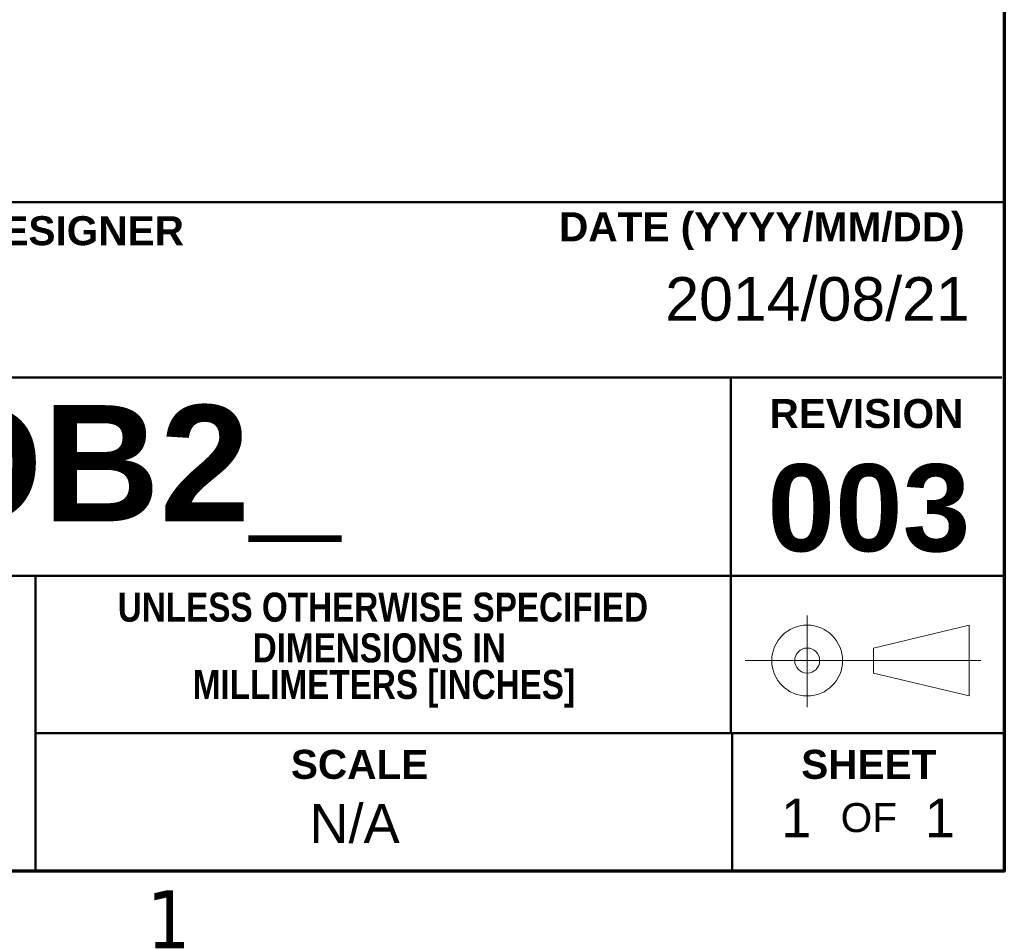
# Model space of a CAD drawing. Header units: inches. Extents: x 0.1 to 16.9, y 0.4 to 10.6.
# Tile 22 of 25: x 14.6 to 16.6, y 0.5 to 2.4. Entities that reach past the tile are written whole.
import ezdxf

# ---------------------------------------------------------------- set-up
doc = ezdxf.new("R2010")
doc.units = ezdxf.units.IN
doc.header["$MEASUREMENT"] = 0
doc.layers.add('Border (ANSI)', color=7, linetype='Continuous', lineweight=70)
doc.layers.add('Title (ANSI)', color=7, linetype='Continuous', lineweight=50)
doc.layers.add('FORMAT', color=5, linetype='Continuous', lineweight=25, true_color=0x0000ff)
doc.styles.add('Note Text (ANSI)', font='tahoma.ttf')
doc.styles.add('Text Style107', font='arialbd.ttf')
doc.styles.add('Text Style109', font='arialbd.ttf')
doc.styles.add('Text Style47', font='ARIALN.TTF')
doc.styles.add('Text Style50', font='arial.ttf')
doc.styles.add('Text Style55', font='arial.ttf')
doc.styles.add('Text Style59', font='arial.ttf')

# ---------------------------------------------------------------- blocks, each defined once
blk = doc.blocks.new('Borders Default Border')
at = {"layer": 'Border (ANSI)', "flags": 128}
blk.add_lwpolyline([(0.38, 0.62), (0.38, 10.38), (16.62, 10.38), (16.62, 0.62), (0.38, 0.62)], dxfattribs=at)
at = {"layer": 'Border (ANSI)', "insert": (14.8479, 0.46), "char_height": 0.12, "attachment_point": 7, "style": 'Note Text (ANSI)'}
blk.add_mtext('1', dxfattribs=at)
blk = doc.blocks.new('Title Blocks ICD TITLE BLOCK MM CUSTOMER')
at = {"layer": 'FORMAT', "color": 7, "linetype": 'Continuous', "lineweight": 5}
for p, q in [((10.854, 7.7199), (10.854, 7.5304)), ((10.991, 7.6528), (11.189, 7.7002)), ((11.189, 7.7002), (11.189, 7.5538)), ((10.991, 7.6528), (10.991, 7.6012)), ((11.2126, 7.627), (10.7256, 7.627)), ((10.991, 7.6012), (11.189, 7.5538))]:
    blk.add_line(p, q, dxfattribs=at)
for radius in [0.0732, 0.0258]:
    blk.add_circle((10.854, 7.627), radius, dxfattribs=at)
at = {"layer": 'Title (ANSI)'}
for p, q in [((3.2614, 8.5744), (11.2614, 8.5744)), ((11.2614, 8.5744), (11.2614, 7.4772)), ((3.2614, 8.212), (11.2564, 8.212)), ((10.6964, 8.2122), (10.6964, 7.4772)), ((7.2663, 7.8022), (11.2614, 7.8022)), ((9.2591, 7.1922), (9.2591, 7.8022)), ((9.2591, 7.4772), (11.2614, 7.4772)), ((10.6991, 7.4771), (10.6991, 7.1921)), ((11.2614, 7.1921), (3.2614, 7.1921))]:
    blk.add_line(p, q, dxfattribs=at)
at = {"layer": 'Title (ANSI)', "char_height": 0.06, "style": 'Note Text (ANSI)'}
for s, insert, width, attachment_point in [('\\fArial|b1|i0;\\H0.0600;DRAFTER/DESIGNER', (8.7045, 8.5144), 0.861768, 4), ('\\fArial|b1|i0;\\H0.0600;DATE (YYYY/MM/DD)', (11.1793, 8.5144), 0.838354, 6), ('\\fArial Narrow|b1|i0;\\H0.0600;DIMENSIONS IN', (9.9696, 7.6528), 0.838354, 5), ('\\fArial Narrow|b1|i0;\\H0.0600; MILLIMETERS [INCHES]', (9.9696, 7.5686), 0.838354, 5)]:
    blk.add_mtext(s, dxfattribs=dict(at, insert=insert, width=width, attachment_point=attachment_point))
at = {"layer": 'Title (ANSI)', "char_height": 0.06, "attachment_point": 5, "style": 'Note Text (ANSI)'}
for s, insert in [('\\fArial|b1|i0;\\H0.0600;REVISION', (10.9764, 8.137)), ('\\fArial Narrow|b1|i0;\\H0.0600;UNLESS OTHERWISE SPECIFIED', (9.9772, 7.737)), ('\\fArial|b1|i0;\\H0.0600;SCALE', (9.929, 7.4121)), ('\\fArial|b1|i0;\\H0.0600;SHEET', (10.9814, 7.4121)), ('\\fArial|b0|i0;\\H0.0600;OF', (10.9814, 7.3021))]:
    blk.add_mtext(s, dxfattribs=dict(at, insert=insert))
at = {"layer": 'Title (ANSI)'}
for tag, p, height, style in [('<TITLE_1>_001', (3.6333, 8.3375), 0.09, 'Text Style50'), ('DESIGNER_001', (8.7791, 8.3294), 0.09, 'Text Style50'), ('<DRAWN_DATE>_001', (10.5606, 8.3294), 0.09, 'Text Style50'), ('<PART_NUMBER>_001', (8.8272, 7.9147), 0.24, 'Text Style109'), ('Sheet_Size_001', (7.3651, 7.9055), 0.13, 'Text Style55'), ('<REVISION_NUMBER>_001', (10.7717, 7.8528), 0.18, 'Text Style107'), ('Sheet_Number_001', (10.8001, 7.2619), 0.08, 'Text Style59'), ('Number_of_sheets_001', (11.097, 7.2619), 0.08, 'Text Style59'), ('COPYRIGHT_YEAR_001', (4.6229, 7.2707), 0.07, 'Text Style47'), ('<SCALE>_001', (9.8254, 7.2503), 0.08, 'Text Style59')]:
    blk.add_attdef(tag, p, '', height=height, dxfattribs=dict(at, style=style))

msp = doc.modelspace()

# ---------------------------------------------------------------- block references
msp.add_blockref('Borders Default Border', (0, 0))
ref = msp.add_blockref('Title Blocks ICD TITLE BLOCK MM CUSTOMER', (5.3586, -6.5721))
ref.add_attrib('Sheet_Number_001', '1', (16.1587, 0.6898), dxfattribs={"layer": 'Title (ANSI)', "height": 0.08, "style": 'Text Style59'})
ref.add_attrib('Number_of_sheets_001', '1', (16.4556, 0.6898), dxfattribs={"layer": 'Title (ANSI)', "height": 0.08, "style": 'Text Style59'})
ref.add_attrib('<REVISION_NUMBER>_001', '003', (16.1303, 1.2807), dxfattribs={"layer": 'Title (ANSI)', "height": 0.18, "style": 'Text Style107'})
ref.add_attrib('<DRAWN_DATE>_001', '2014/08/21', (15.9193, 1.7573), dxfattribs={"layer": 'Title (ANSI)', "height": 0.09, "style": 'Text Style50'})
ref.add_attrib('<PART_NUMBER>_001', 'FDB2_', (14.1858, 1.3427), dxfattribs={"layer": 'Title (ANSI)', "height": 0.24, "style": 'Text Style109'})
ref.add_attrib('<SCALE>_001', 'N/A', (15.1841, 0.6782), dxfattribs={"layer": 'Title (ANSI)', "height": 0.08, "style": 'Text Style59'})

doc.saveas('drawing.dxf')
